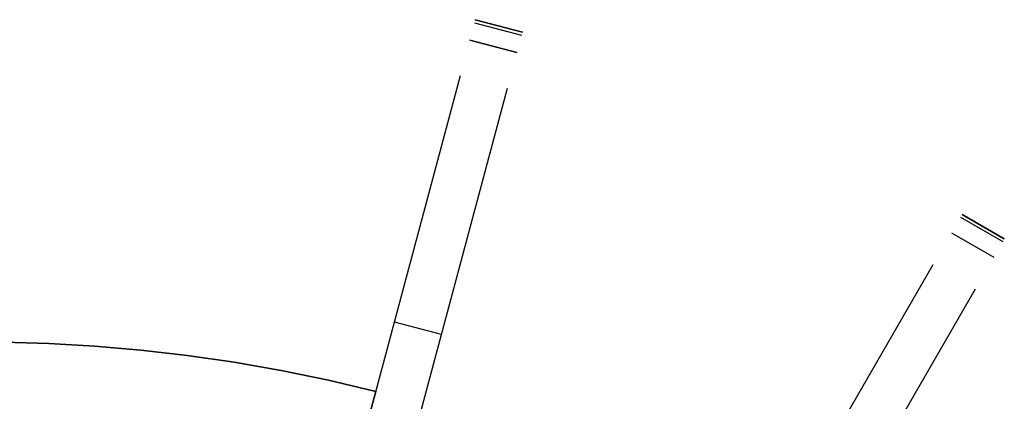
# Model space of a CAD drawing. Header units: millimetres. Extents: x 219 to 1209, y -2752 to -1762.
# Tile 26 of 27: x 724 to 967, y -1872 to -1778. Entities that reach past the tile are written whole.
import ezdxf

# ---------------------------------------------------------------- set-up
doc = ezdxf.new("R2010")
doc.units = ezdxf.units.MM

msp = doc.modelspace()

# ---------------------------------------------------------------- linework, layer by layer
at = {"extrusion": (0.965926, -0.258819, 6.06377e-14)}
msp.add_lwpolyline([(-1500.72, -204.77), (-1500.72, -204.29), (-1500.75, -203.81), (-1500.79, -203.34), (-1500.85, -202.86), (-1500.92, -202.39), (-1501.01, -201.92), (-1501.12, -201.45), (-1501.24, -200.98), (-1501.38, -200.53), (-1501.53, -200.07), (-1501.7, -199.62), (-1501.88, -199.18), (-1502.08, -198.74), (-1502.29, -198.31), (-1502.52, -197.89), (-1502.77, -197.48), (-1503.02, -197.08), (-1503.29, -196.68), (-1503.58, -196.29), (-1503.87, -195.92), (-1504.18, -195.55), (-1504.5, -195.2), (-1504.84, -194.85), (-1505.18, -194.52), (-1505.54, -194.2), (-1505.91, -193.89)], dxfattribs=at)
at = {"extrusion": (0.965926, -0.258819, 4.71797e-14)}
msp.add_lwpolyline([(-1501.48, -368.32), (-1501.34, -367.88), (-1501.21, -367.44), (-1501.09, -366.99), (-1500.99, -366.53), (-1500.91, -366.08), (-1500.84, -365.62), (-1500.79, -365.16), (-1500.75, -364.69), (-1500.72, -364.23), (-1500.72, -363.77)], dxfattribs=at)
for points in [[(836.35, -1777.76), (847.94, -1780.86)], [(836.35, -1777.76), (847.94, -1780.86)], [(847.94, -1780.86), (836.35, -1777.76)], [(836.16, -1778.49), (847.75, -1781.6)], [(835.01, -1782.77), (846.6, -1785.87)], [(846.6, -1785.87), (835.01, -1782.77)], [(802.53, -1904), (832.67, -1791.51)], [(814.12, -1907.1), (844.26, -1794.61)], [(956.26, -1825.73), (966.66, -1831.73)], [(956.26, -1825.73), (966.66, -1831.73)], [(966.66, -1831.73), (956.26, -1825.73)], [(955.88, -1826.39), (966.27, -1832.39)], [(953.67, -1830.22), (964.06, -1836.22)], [(890.92, -1938.91), (949.15, -1838.06)], [(901.31, -1944.91), (959.54, -1844.06)], [(828, -1855.3), (816.41, -1852.2)], [(811.83, -1869.27), (800.17, -1866.51), (788.53, -1864.13), (776.93, -1862.11), (765.4, -1860.45), (753.93, -1859.13), (742.55, -1858.16), (731.28, -1857.52), (720.11, -1857.19)], [(811.83, -1869.27), (800.17, -1866.51), (788.53, -1864.13), (776.93, -1862.11), (765.4, -1860.45), (753.93, -1859.13), (742.55, -1858.16), (731.28, -1857.52), (720.11, -1857.19)], [(720.11, -1857.19), (731.28, -1857.52), (742.55, -1858.16), (753.93, -1859.13), (765.4, -1860.45), (776.93, -1862.11), (788.53, -1864.13), (800.17, -1866.51), (811.83, -1869.27)], [(811.83, -1869.27), (800.17, -1866.51), (788.53, -1864.13), (776.93, -1862.11), (765.4, -1860.45), (753.93, -1859.13), (742.55, -1858.16), (731.28, -1857.52), (720.11, -1857.19)], [(720.11, -1857.19), (731.28, -1857.52), (742.55, -1858.16), (753.93, -1859.13), (765.4, -1860.45), (776.93, -1862.11), (788.53, -1864.13), (800.17, -1866.51), (811.83, -1869.27)], [(720.11, -1857.19), (731.28, -1857.52), (742.55, -1858.16), (753.93, -1859.13), (765.4, -1860.45), (776.93, -1862.11), (788.53, -1864.13), (800.17, -1866.51), (811.83, -1869.27)], [(808.74, -1880.82), (811.83, -1869.27)], [(811.83, -1869.27), (808.74, -1880.82)], [(811.83, -1869.27), (808.74, -1880.82)], [(808.74, -1880.82), (811.83, -1869.27)]]:
    msp.add_lwpolyline(points)
at = {"extrusion": (1, 0, 0)}
for points in [[(-1777.76, -363.77), (-1777.76, -204.77)], [(-1779.31, -204.77), (-1779.31, -363.77)], [(-1780.86, -204.77), (-1780.86, -363.77)], [(-1825.73, -363.77), (-1825.73, -204.77)], [(-1828.73, -204.77), (-1828.73, -363.77)], [(-1831.73, -204.77), (-1831.73, -363.77)], [(-1869.27, -255), (-1869.27, -267)], [(-1869.27, -377), (-1869.27, -389)]]:
    msp.add_lwpolyline(points, dxfattribs=at)
at = {"extrusion": (0.996444, -0.026593, -0.079957)}
for points in [[(-1903.96, -741.15), (-1755.55, -296.52)], [(-1756.95, -296.05), (-1905.36, -740.68)], [(-1758.35, -295.59), (-1906.76, -740.22)]]:
    msp.add_lwpolyline(points, dxfattribs=at)
at = {"extrusion": (0.965926, -0.258819, -1.87485e-14)}
msp.add_lwpolyline([(-1505.91, -193.89), (-1505.54, -194.2), (-1505.18, -194.52), (-1504.84, -194.85), (-1504.5, -195.2), (-1504.18, -195.55), (-1503.87, -195.92), (-1503.58, -196.29), (-1503.29, -196.68), (-1503.02, -197.08), (-1502.77, -197.48), (-1502.52, -197.89), (-1502.29, -198.31), (-1502.08, -198.74), (-1501.88, -199.18), (-1501.7, -199.62), (-1501.53, -200.07), (-1501.38, -200.53), (-1501.24, -200.98), (-1501.12, -201.45), (-1501.01, -201.92), (-1500.92, -202.39), (-1500.85, -202.86), (-1500.79, -203.34), (-1500.75, -203.81), (-1500.72, -204.29), (-1500.72, -204.77)], dxfattribs=at)
at = {"extrusion": (0.965926, -0.258819, -2.74767e-14)}
msp.add_lwpolyline([(-1500.72, -363.77), (-1500.72, -364.23), (-1500.75, -364.69), (-1500.79, -365.16), (-1500.84, -365.62), (-1500.91, -366.08), (-1500.99, -366.53), (-1501.09, -366.99), (-1501.21, -367.44), (-1501.34, -367.88), (-1501.48, -368.32)], dxfattribs=at)
at = {"extrusion": (0.965926, -0.258819, -4.8515e-14)}
msp.add_lwpolyline([(-1505.91, -193.89), (-1505.54, -194.2), (-1505.18, -194.52), (-1504.84, -194.85), (-1504.5, -195.2), (-1504.18, -195.55), (-1503.87, -195.92), (-1503.58, -196.29), (-1503.29, -196.68), (-1503.02, -197.08), (-1502.77, -197.48), (-1502.52, -197.89), (-1502.29, -198.31), (-1502.08, -198.74), (-1501.88, -199.18), (-1501.7, -199.62), (-1501.53, -200.07), (-1501.38, -200.53), (-1501.24, -200.98), (-1501.12, -201.45), (-1501.01, -201.92), (-1500.92, -202.39), (-1500.85, -202.86), (-1500.79, -203.34), (-1500.75, -203.81), (-1500.72, -204.29), (-1500.72, -204.77)], dxfattribs=at)
at = {"extrusion": (0.965926, -0.258819, 2.09547e-13)}
msp.add_lwpolyline([(-1500.72, -363.77), (-1500.72, -364.23), (-1500.75, -364.69), (-1500.79, -365.16), (-1500.84, -365.62), (-1500.91, -366.08), (-1500.99, -366.53), (-1501.09, -366.99), (-1501.21, -367.44), (-1501.34, -367.88), (-1501.48, -368.32)], dxfattribs=at)
at = {"extrusion": (0.979562, -0.154139, 0.129223)}
for points in [[(-1631.3, -334.67), (-1865.57, -142.28)], [(-1866.2, -143.05), (-1631.94, -335.44)], [(-1866.84, -143.82), (-1632.57, -336.21)]]:
    msp.add_lwpolyline(points, dxfattribs=at)
at = {"extrusion": (0.866025, -0.5, 6.73676e-14)}
msp.add_lwpolyline([(-1103, -204.77), (-1103, -204.29), (-1103.03, -203.81), (-1103.07, -203.34), (-1103.13, -202.86), (-1103.2, -202.39), (-1103.29, -201.92), (-1103.4, -201.45), (-1103.52, -200.98), (-1103.66, -200.53), (-1103.81, -200.07), (-1103.98, -199.62), (-1104.16, -199.18), (-1104.36, -198.74), (-1104.57, -198.31), (-1104.8, -197.89), (-1105.04, -197.48), (-1105.3, -197.08), (-1105.57, -196.68), (-1105.86, -196.29), (-1106.15, -195.92), (-1106.46, -195.55), (-1106.78, -195.2), (-1107.12, -194.85), (-1107.46, -194.52), (-1107.82, -194.2), (-1108.19, -193.89)], dxfattribs=at)
at = {"extrusion": (0.866025, -0.5, -5.84249e-14)}
msp.add_lwpolyline([(-1103.76, -368.32), (-1103.62, -367.88), (-1103.49, -367.44), (-1103.37, -366.99), (-1103.27, -366.53), (-1103.19, -366.08), (-1103.12, -365.62), (-1103.07, -365.16), (-1103.03, -364.69), (-1103, -364.23), (-1103, -363.77)], dxfattribs=at)
at = {"extrusion": (0.986662, -0.046517, -0.155996)}
for points in [[(-1914.96, -650.15), (-1779.35, -201.45)], [(-1782.1, -200.62), (-1917.71, -649.32)], [(-1784.85, -199.79), (-1920.46, -648.49)]]:
    msp.add_lwpolyline(points, dxfattribs=at)
at = {"extrusion": (0.866025, -0.5, -2.23335e-14)}
msp.add_lwpolyline([(-1108.19, -193.89), (-1107.82, -194.2), (-1107.46, -194.52), (-1107.12, -194.85), (-1106.78, -195.2), (-1106.46, -195.55), (-1106.15, -195.92), (-1105.86, -196.29), (-1105.57, -196.68), (-1105.3, -197.08), (-1105.04, -197.48), (-1104.8, -197.89), (-1104.57, -198.31), (-1104.36, -198.74), (-1104.16, -199.18), (-1103.98, -199.62), (-1103.81, -200.07), (-1103.66, -200.53), (-1103.52, -200.98), (-1103.4, -201.45), (-1103.29, -201.92), (-1103.2, -202.39), (-1103.13, -202.86), (-1103.07, -203.34), (-1103.03, -203.81), (-1103, -204.29), (-1103, -204.77)], dxfattribs=at)
at = {"extrusion": (0.866025, -0.5, -2.79153e-14)}
msp.add_lwpolyline([(-1103, -363.77), (-1103, -364.23), (-1103.03, -364.69), (-1103.07, -365.16), (-1103.12, -365.62), (-1103.19, -366.08), (-1103.27, -366.53), (-1103.37, -366.99), (-1103.49, -367.44), (-1103.62, -367.88), (-1103.76, -368.32)], dxfattribs=at)
at = {"extrusion": (0.921418, -0.283824, 0.265392)}
for points in [[(-1468.38, -571.81), (-1698.04, -373.94)], [(-1699.38, -375.49), (-1469.72, -573.36)], [(-1700.71, -377.05), (-1471.06, -574.91)]]:
    msp.add_lwpolyline(points, dxfattribs=at)
at = {"extrusion": (0.866025, -0.5, 1.47847e-14)}
msp.add_lwpolyline([(-1108.19, -193.89), (-1107.82, -194.2), (-1107.46, -194.52), (-1107.12, -194.85), (-1106.78, -195.2), (-1106.46, -195.55), (-1106.15, -195.92), (-1105.86, -196.29), (-1105.57, -196.68), (-1105.3, -197.08), (-1105.04, -197.48), (-1104.8, -197.89), (-1104.57, -198.31), (-1104.36, -198.74), (-1104.16, -199.18), (-1103.98, -199.62), (-1103.81, -200.07), (-1103.66, -200.53), (-1103.52, -200.98), (-1103.4, -201.45), (-1103.29, -201.92), (-1103.2, -202.39), (-1103.13, -202.86), (-1103.07, -203.34), (-1103.03, -203.81), (-1103, -204.29), (-1103, -204.77)], dxfattribs=at)
at = {"extrusion": (0.866025, -0.5, -3.71777e-13)}
msp.add_lwpolyline([(-1103, -363.77), (-1103, -364.23), (-1103.03, -364.69), (-1103.07, -365.16), (-1103.12, -365.62), (-1103.19, -366.08), (-1103.27, -366.53), (-1103.37, -366.99), (-1103.49, -367.44), (-1103.62, -367.88), (-1103.76, -368.32)], dxfattribs=at)

doc.saveas('drawing.dxf')
